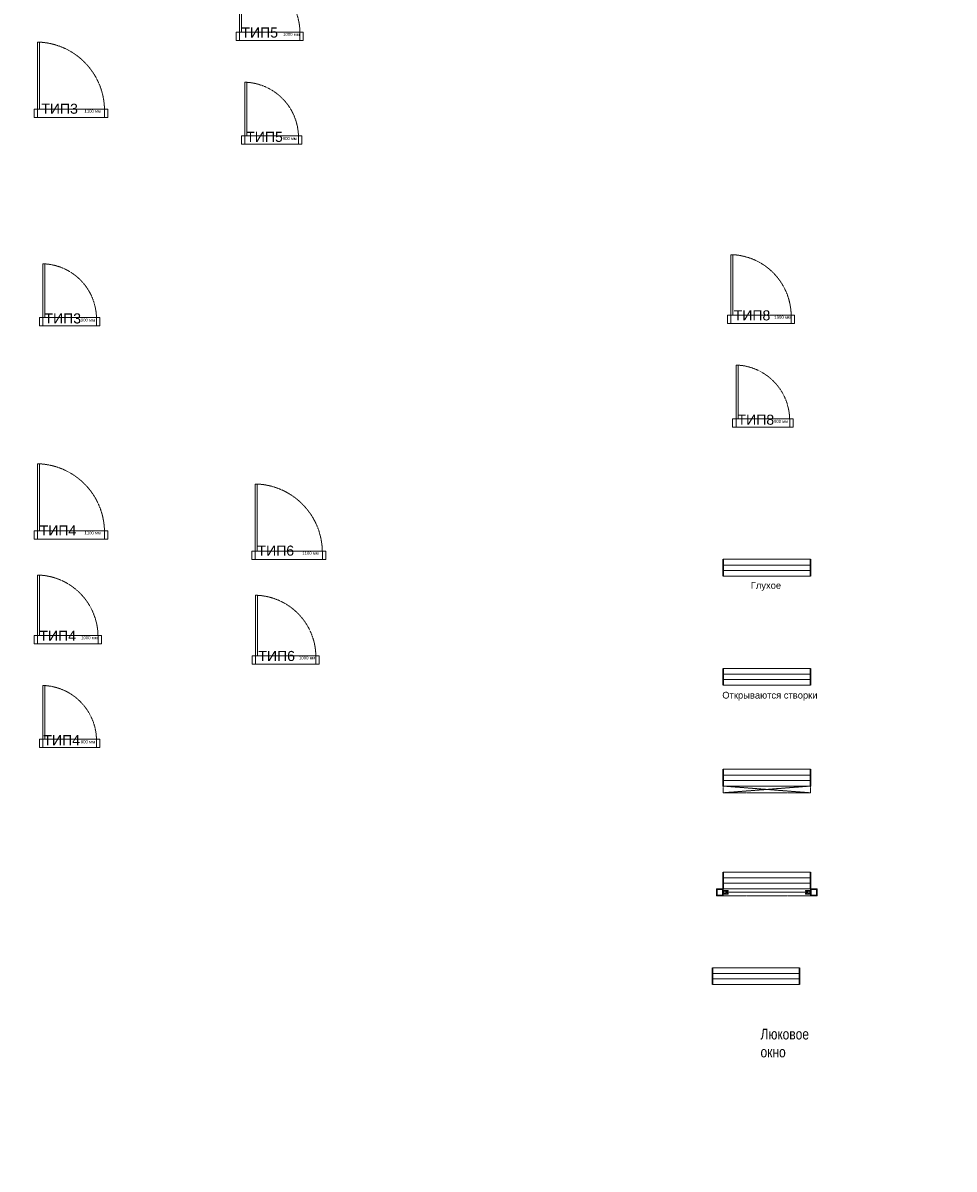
# Model space of a CAD drawing. Header units: millimetres. Extents: x -57449114 to 30620931, y -92609 to 84364.
# Tile 248 of 256: x -56975 to -43092, y 32075 to 49157. Entities that reach past the tile are written whole.
import ezdxf
from ezdxf import colors
from ezdxf.entities.mleader import LeaderData, LeaderLine
from ezdxf.math import Vec2, Vec3

# ---------------------------------------------------------------- set-up
doc = ezdxf.new("R2010")
doc.units = ezdxf.units.MM
doc.set_wipeout_variables(frame=1)
doc.linetypes.add('( Hidden )', pattern=[0.375, 0.25, -0.125])
doc.layers.get('0').update_dxf_attribs({"lineweight": 0})
for name, color, linetype, lineweight in [('15_АР_Потолки', 7, 'Continuous', 9), ('17_АР_Текст', 235, 'Continuous', 0), ('18_АР_Двери', 250, 'Continuous', 0), ('19_АР_Окна', 250, 'Continuous', 0)]:
    doc.layers.add(name, color=color, linetype=linetype, lineweight=lineweight)
doc.layers.add('30_ДВЕРИ ТИП1', color=7, linetype='Continuous', true_color=0xf50a0a)
doc.styles.add('_ТЕКСТОВЫЙ', font='arial.ttf', dxfattribs={"width": 0.8})
doc.styles.get("Standard").update_dxf_attribs({"font": 'arial.ttf'})

# ---------------------------------------------------------------- blocks, each defined once
blk = doc.blocks.new('_Dot')
at = {"color": 0, "linetype": 'ByBlock', "lineweight": -2}
blk.add_line((-0.5, 0), (-1, 0), dxfattribs=at)
at = {"color": 0, "linetype": 'ByBlock', "const_width": 0.5}
blk.add_lwpolyline([(-0.25, 0, 1), (0.25, 0, 1)], format="xyb", close=True, dxfattribs=at)
blk = doc.blocks.new('*U261')
at = {"layer": '15_АР_Потолки', "color": 7, "linetype": '( Hidden )', "lineweight": 5, "ltscale": 5}
blk.add_lwpolyline([(1100, 0), (0, 0), (0, -125), (1100, -125)], close=True, dxfattribs=at)
at = {"layer": '18_АР_Двери'}
for points in [[(50, 0), (50, 1000), (80, 1000), (80, 0), (50, 0)], [(0, 0), (50, 0), (50, -125), (0, -125)], [(1050, 0), (1100, 0), (1100, -125), (1050, -125)]]:
    blk.add_lwpolyline(points, close=True, dxfattribs=at)
at = {"layer": '18_АР_Двери', "linetype": '( Hidden )', "lineweight": 0, "ltscale": 5}
blk.add_arc((28, -21), 1022, 1.1689, 87.0861, dxfattribs=at)
at = {"color": 12, "true_color": 0xdf0c0c, "flags": 4}
blk.add_attdef('Номер', (535, -68), '', height=150, dxfattribs=at)
at = {"layer": '18_АР_Двери', "insert": (751, -8), "char_height": 45, "attachment_point": 1}
blk.add_mtext_dynamic_manual_height_columns('{\\C7;1100 мм}', width=263.19, gutter_width=12.5, heights=[0], dxfattribs=at)
blk = doc.blocks.new('*U263')
at = {"layer": '15_АР_Потолки', "color": 7, "linetype": '( Hidden )', "lineweight": 5, "ltscale": 5}
blk.add_lwpolyline([(900, 0), (0, 0), (0, -125), (900, -125)], close=True, dxfattribs=at)
at = {"layer": '18_АР_Двери'}
for points in [[(50, 0), (50, 800), (80, 800), (80, 0), (50, 0)], [(0, 0), (50, 0), (50, -125), (0, -125)], [(850, 0), (900, 0), (900, -125), (850, -125)]]:
    blk.add_lwpolyline(points, close=True, dxfattribs=at)
at = {"layer": '18_АР_Двери', "linetype": '( Hidden )', "lineweight": 0, "ltscale": 5}
blk.add_arc((27, -22), 823, 1.5144, 86.3333, dxfattribs=at)
at = {"color": 12, "true_color": 0xdf0c0c, "flags": 4}
blk.add_attdef('Номер', (535, -68), '', height=150, dxfattribs=at)
at = {"layer": '18_АР_Двери', "insert": (616, -16), "char_height": 45, "attachment_point": 1}
blk.add_mtext_dynamic_manual_height_columns('{\\C7;900 мм}', width=222.89, gutter_width=12.5, heights=[0], dxfattribs=at)
blk = doc.blocks.new('*U262')
at = {"layer": '15_АР_Потолки', "color": 7, "linetype": '( Hidden )', "lineweight": 5, "ltscale": 5}
blk.add_lwpolyline([(1000, 0), (0, 0), (0, -125), (1000, -125)], close=True, dxfattribs=at)
at = {"layer": '18_АР_Двери'}
for points in [[(50, 0), (50, 900), (80, 900), (80, 0), (50, 0)], [(0, 0), (50, 0), (50, -125), (0, -125)], [(950, 0), (1000, 0), (1000, -125), (950, -125)]]:
    blk.add_lwpolyline(points, close=True, dxfattribs=at)
at = {"layer": '18_АР_Двери', "linetype": '( Hidden )', "lineweight": 0, "ltscale": 5}
blk.add_arc((30, -19), 920, 1.1762, 86.8818, dxfattribs=at)
at = {"color": 12, "true_color": 0xdf0c0c, "flags": 4}
blk.add_attdef('Номер', (535, -68), '', height=150, dxfattribs=at)
at = {"layer": '18_АР_Двери', "insert": (699, -10), "char_height": 45, "attachment_point": 1}
blk.add_mtext_dynamic_manual_height_columns('{\\C7;1000 мм}', width=263.19, gutter_width=12.5, heights=[0], dxfattribs=at)
blk = doc.blocks.new('*U230')
blk.add_wipeout([(0, 250), (1300, 250), (1300, 0), (0, 0)])
at = {"lineweight": 30}
for p, q in [((0, 250), (0, 0)), ((1300, 250), (1300, 0))]:
    blk.add_line(p, q, dxfattribs=at)
for p, q in [((0, 165), (1300, 165)), ((0, 85), (1300, 85))]:
    blk.add_line(p, q)
blk.add_lwpolyline([(0, 0), (1300, 0), (1300, 250), (0, 250)], close=True)
blk = doc.blocks.new('*U232')
for points in [[(0, 100), (-100, 100), (-100, 0), (0, 0)], [(0, 100), (-100, 100), (-100, 0), (0, 0)], [(0, 100), (-100, 100), (-100, 0), (0, 0)], [(-10, 90), (-90, 90), (-90, 10), (-10, 10)], [(-10, 90), (-90, 90), (-90, 10), (-10, 10)], [(-10, 90), (-90, 90), (-90, 10), (-10, 10)], [(75, 75), (0, 75), (0, 25), (75, 25), (75, 35), (50, 35), (50, 65), (75, 65), (75, 75)], [(10, 35), (40, 35), (40, 65), (10, 65)], [(1225, 75), (1300, 75), (1300, 25), (1225, 25), (1225, 35), (1250, 35), (1250, 65), (1225, 65), (1225, 75)], [(1290, 35), (1260, 35), (1260, 65), (1290, 65)], [(1400, 100), (1300, 100), (1300, 0), (1400, 0)], [(1400, 100), (1300, 100), (1300, 0), (1400, 0)], [(1400, 100), (1300, 100), (1300, 0), (1400, 0)], [(1390, 90), (1310, 90), (1310, 10), (1390, 10)], [(1390, 90), (1310, 90), (1310, 10), (1390, 10)], [(1390, 90), (1310, 90), (1310, 10), (1390, 10)]]:
    blk.add_lwpolyline(points, close=True)
at = {"linetype": '( Hidden )', "ltscale": 10}
blk.add_lwpolyline([(0, 100), (1300, 100), (1300, 0), (0, 0)], close=True, dxfattribs=at)
at = {"linetype": '( Hidden )', "lineweight": 0, "ltscale": 20}
blk.add_lwpolyline([(50, 50), (1250, 50)], dxfattribs=at)
blk = doc.blocks.new('*U231')
at = {"linetype": '( Hidden )', "ltscale": 10}
blk.add_lwpolyline([(-1300, 0), (0, 0), (0, -100), (-1300, -100)], close=True, dxfattribs=at)
for points in [[(-1300, 0), (0, -100)], [(0, 0), (-1300, -100)]]:
    blk.add_lwpolyline(points, dxfattribs=at)

msp = doc.modelspace()

# ---------------------------------------------------------------- linework, layer by layer
at = {"layer": '17_АР_Текст', "lineweight": 18}
msp.add_lwpolyline([(-46046, 34824.7, 0, 500, 0), (-46046, 34224.7, 0, 0, 0), (-46046, 33501.5, 0, 0, 0)], format="xyseb", dxfattribs=at)

# ---------------------------------------------------------------- block references
at = {"layer": '19_АР_Окна'}
for name, p in [('*U231', (-45234.2, 37783.3)), ('*U232', (-46534.2, 36149.8))]:
    msp.add_blockref(name, p, dxfattribs=at)
at = {"layer": '30_ДВЕРИ ТИП1', "color": 0, "lineweight": 35}
ref = msp.add_blockref('*U262', (-53793.9, 49018.8, 0), dxfattribs=at)
ref.add_attrib('Номер', 'ТИП5', (-53717.5, 48939.3, 0), dxfattribs={"height": 150})
ref = msp.add_blockref('*U261', (-56808.3, 47871.5, 0), dxfattribs=at)
ref.add_attrib('Номер', 'ТИП3', (-56700.6, 47803.6, 0), dxfattribs={"height": 150})
ref = msp.add_blockref('*U263', (-53716.4, 47473, 0), dxfattribs=at)
ref.add_attrib('Номер', 'ТИП5', (-53645.5, 47384.2, 0), dxfattribs={"height": 150})
ref = msp.add_blockref('*U262', (-46470.6, 44803.3, 0), dxfattribs=at)
ref.add_attrib('Номер', 'ТИП8', (-46377.7, 44723.9, 0), dxfattribs={"height": 150})
ref = msp.add_blockref('*U263', (-56727.5, 44767, 0), dxfattribs=at)
ref.add_attrib('Номер', 'ТИП3', (-56653.2, 44678.2, 0), dxfattribs={"height": 150})
ref = msp.add_blockref('*U263', (-46393.1, 43257.6, 0), dxfattribs=at)
ref.add_attrib('Номер', 'ТИП8', (-46320.4, 43168.8, 0), dxfattribs={"height": 150})
ref = msp.add_blockref('*U261', (-56808.3, 41586.2, 0), dxfattribs=at)
ref.add_attrib('Номер', 'ТИП4', (-56724.4, 41518.4, 0), dxfattribs={"height": 150})
ref = msp.add_blockref('*U261', (-53560.3, 41285.2, 0), dxfattribs=at)
ref.add_attrib('Номер', 'ТИП6', (-53477, 41217.4, 0), dxfattribs={"height": 150})
ref = msp.add_blockref('*U262', (-56804.9, 40027.6, 0), dxfattribs=at)
ref.add_attrib('Номер', 'ТИП4', (-56728.7, 39948.1, 0), dxfattribs={"height": 150})
ref = msp.add_blockref('*U262', (-53557, 39726.6, 0), dxfattribs=at)
ref.add_attrib('Номер', 'ТИП6', (-53464.1, 39647.1, 0), dxfattribs={"height": 150})
ref = msp.add_blockref('*U263', (-56727.5, 38481.8, 0), dxfattribs=at)
ref.add_attrib('Номер', 'ТИП4', (-56669, 38393, 0), dxfattribs={"height": 150})

# ---------------------------------------------------------------- texts
at = {"layer": '17_АР_Текст', "lineweight": 18, "insert": (-45977.7, 34166.7), "char_height": 160, "width": 1989.19, "attachment_point": 1, "style": '_ТЕКСТОВЫЙ'}
msp.add_mtext('Люковое\\Pокно', dxfattribs=at)

# ---------------------------------------------------------------- leaders
at = {"layer": '17_АР_Текст', "color": 1, "lineweight": 18}
ml = msp.add_multileader_mtext('Standard', dxfattribs=at)
ml.set_content('{\\C1;Карманы для бланков только в СОПС}', color=1, style='_ТЕКСТОВЫЙ')
ml.set_leader_properties(lineweight=0)
ml.set_arrow_properties(name='DOT')
ml.build(insert=Vec2(0, 0))
ml.multileader.update_dxf_attribs({"text_left_attachment_type": 6, "text_right_attachment_type": 6, "dogleg_length": 0.36, "arrow_head_size": 50, "scale": 100})
ctx = ml.context
ctx.base_point, ctx.scale, ctx.char_height, ctx.arrow_head_size, ctx.landing_gap_size, ctx.plane_origin = Vec3(-29314.5, 48068.2), 100, 100, 50, 100, Vec3(-25566.9, 52909.1)
ctx.left_attachment, ctx.right_attachment, ctx.text_align_type, ctx.attachment_type = 6, 6, 1, 2
notes = []
notes.append((ctx, [(0, (0, 0, 0), (0, 0), (1, 0), 1, [])]))
ctx.mtext.insert, ctx.mtext.width, ctx.mtext.defined_height, ctx.mtext.alignment, ctx.mtext.flow_direction = Vec3(-27210.6, 48368.2), 4035.238, 815.5, 2, 5
ml = msp.add_multileader_mtext('Standard', dxfattribs=at)
ml.set_content('{\\fCalibri|b0|i0|c204|p34;\\H0.91667x;\\LКарманы для бланков\\l - СОПС, крепятся на стол МГН и стол для ЦСУ (1400 мм.);\\P\\LИнформ. Стенд А4 на 8 карманов\\l - ГОПС/СОПС, крепится по старым правилам, при отсутствии возможности крепления особенно в СОПСах (отсутствие свободного места на стене или нехватка стены по длине - размещается папка с информацией на столе МГН или столе для ЦСУ).\\P\\LРекламно_информационный стенд\\l - ГОПС/СОПС размещается в клиентском зале, также возможно размещение в тамбуре при условии хорошей освещенности и при условии открывания двери стенд будет виден более чем на 50%. Также стенд должен находиться в прямой видимости для клиентов и ничем не загораживаться.}', color=1, style='_ТЕКСТОВЫЙ')
ml.set_leader_properties(lineweight=0)
ml.set_arrow_properties(name='DOT')
ml.build(insert=Vec2(0, 0))
ml.multileader.update_dxf_attribs({"text_left_attachment_type": 6, "text_right_attachment_type": 6, "dogleg_length": 0.36, "arrow_head_size": 50, "scale": 100})
ctx = ml.context
ctx.base_point, ctx.scale, ctx.char_height, ctx.arrow_head_size, ctx.landing_gap_size, ctx.plane_origin = Vec3(-27020.9, 45459.4), 100, 100, 50, 100, Vec3(-22944.2, 54969.1)
ctx.left_attachment, ctx.right_attachment, ctx.text_align_type, ctx.attachment_type = 6, 6, 1, 2
notes.append((ctx, [(0, (0, 0, 0), (0, 0), (1, 0), 1, [])]))
ctx.mtext.insert, ctx.mtext.width, ctx.mtext.defined_height, ctx.mtext.alignment, ctx.mtext.flow_direction = Vec3(-24919.4, 45773.6), 2892.94, 2008.7, 2, 5
for ctx, leaders in notes:
    for number, flags, end, landing, length, lines in leaders:
        leader = LeaderData()
        leader.index, (leader.has_last_leader_line, leader.has_dogleg_vector, leader.attachment_direction) = number, flags
        leader.last_leader_point, leader.dogleg_vector, leader.dogleg_length = Vec3(end), Vec3(landing), length
        for number, points, colour, breaks in lines:
            line = LeaderLine()
            line.index, line.vertices, line.color, line.breaks = number, Vec3.list(points), colors.encode_raw_color(colour), breaks
            leader.lines.append(line)
        ctx.leaders.append(leader)

# ---------------------------------------------------------------- next in the draw order: block references
at = {"layer": '19_АР_Окна'}
ref = msp.add_blockref('*U230', (-46534.2, 40912.7), dxfattribs=at)
ref.add_attrib('Номер', 'Глухое', (-46122.8, 40724, 0), dxfattribs={"layer": '30_ДВЕРИ ТИП1', "height": 100})
ref = msp.add_blockref('*U230', (-46534.2, 39287.6), dxfattribs=at)
ref.add_attrib('Номер', 'Открываются створки', (-46547.4, 39088.1, 0), dxfattribs={"layer": '30_ДВЕРИ ТИП1', "height": 100})
for p in [(-46534.2, 37783.3), (-46534.2, 36249.8), (-46696, 34824.7)]:
    msp.add_blockref('*U230', p, dxfattribs=at)

doc.saveas('drawing.dxf')
